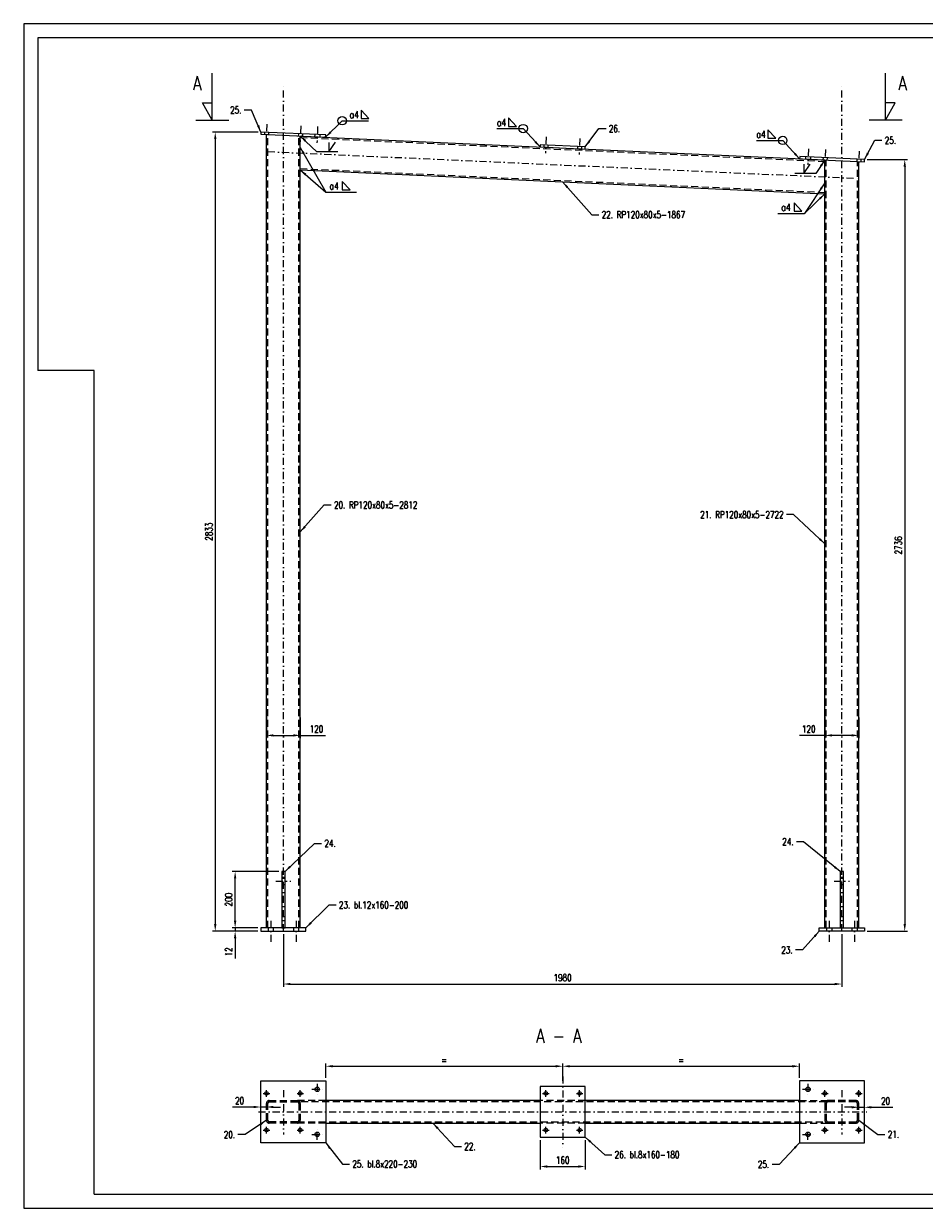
# Model space of a CAD drawing. Header units: centimetres. Extents: x 686402 to 1830517, y -1283654 to -666360.
# Tile 7 of 35: x 1748727 to 1751920, y -1055218 to -1051018. Entities that reach past the tile are written whole.
import ezdxf

# ---------------------------------------------------------------- set-up
doc = ezdxf.new("R2010")
doc.units = ezdxf.units.CM
doc.header["$LTSCALE"] = 50
doc.header["$MEASUREMENT"] = 0
doc.linetypes.add('DASHDOT', pattern=[1, 0.5, -0.25, 0, -0.25])
doc.linetypes.add('DASHED', pattern=[0.75, 0.5, -0.25])
for name, color, linetype in [('0-Ramki', 2, 'Continuous'), ('k_stal_niewid', 4, 'DASHED'), ('k_stal_osie', 1, 'DASHDOT'), ('k_stal_otwory', 1, 'DASHDOT'), ('k_stal_widok', 7, 'Continuous'), ('k_stal_wymiary', 3, 'Continuous')]:
    doc.layers.add(name, color=color, linetype=linetype)
doc.styles.add('MSE-200', font='romans.shx', dxfattribs={"width": 0.8, "height": 40})
doc.styles.add('TXT3', font='romans.shx', dxfattribs={"width": 0.75})
doc.dimstyles.new('Skala_1_10', dxfattribs={"dimscale": 10, "dimtxt": 2.5, "dimasz": 2.5, "dimexe": 1, "dimexo": 1, "dimgap": 1, "dimtad": 1, "dimdec": 0, "dimzin": 0, "dimdsep": 46, "dimtxsty": 'TXT3', "dimcen": 2.5, "dimadec": 0, "dimazin": 0, "dimtfac": 1, "dimtdec": 0, "dimtmove": 0, "dimatfit": 3, "dimfxl": 0, "dimtolj": 1, "dimtzin": 0, "dimarcsym": 0})

# ---------------------------------------------------------------- blocks, each defined once
blk = doc.blocks.new('*D994')
at = {"layer": 'Defpoints', "color": 0}
for p in [(1749647.3, -1054235.8), (1751627.3, -1054235.8), (1751627.3, -1054423.1)]:
    blk.add_point(p, dxfattribs=at)
at = {"layer": 'k_stal_wymiary', "color": 0, "lineweight": -2}
for p, q in [((1749647.3, -1054245.8), (1749647.3, -1054433.1)), ((1751627.3, -1054245.8), (1751627.3, -1054433.1)), ((1749672.3, -1054423.1), (1751602.3, -1054423.1))]:
    blk.add_line(p, q, dxfattribs=at)
at = {"layer": 'k_stal_wymiary', "color": 0}
for points in [[(1749672.3, -1054418.9), (1749672.3, -1054427.2), (1749647.3, -1054423.1)], [(1751602.3, -1054418.9), (1751602.3, -1054427.2), (1751627.3, -1054423.1)]]:
    blk.add_solid(points, dxfattribs=at)
at = {"layer": 'k_stal_wymiary', "color": 0, "insert": (1750637.3, -1054400.6), "char_height": 25, "attachment_point": 5, "style": 'TXT3'}
blk.add_mtext('\\A1;1980', dxfattribs=at)
blk = doc.blocks.new('*D995')
at = {"layer": 'Defpoints', "color": 0}
for p in [(1749567.8, -1051402.4), (1749405.8, -1054235.8), (1749567.3, -1054235.8)]:
    blk.add_point(p, dxfattribs=at)
at = {"layer": 'k_stal_wymiary', "color": 0, "lineweight": -2}
for p, q in [((1749557.8, -1051402.4), (1749395.8, -1051402.4)), ((1749405.8, -1051427.4), (1749405.8, -1054210.8)), ((1749557.3, -1054235.8), (1749395.8, -1054235.8))]:
    blk.add_line(p, q, dxfattribs=at)
at = {"layer": 'k_stal_wymiary', "color": 0}
for points in [[(1749401.7, -1051427.4), (1749410, -1051427.4), (1749405.8, -1051402.4)], [(1749401.7, -1054210.8), (1749410, -1054210.8), (1749405.8, -1054235.8)]]:
    blk.add_solid(points, dxfattribs=at)
at = {"layer": 'k_stal_wymiary', "color": 0, "insert": (1749383.3, -1052819.1), "char_height": 25, "attachment_point": 5, "rotation": 90, "style": 'TXT3'}
blk.add_mtext('\\A1;2833', dxfattribs=at)
blk = doc.blocks.new('*D996')
at = {"layer": 'Defpoints', "color": 0}
for p in [(1749476.3, -1054223.8), (1749567.3, -1054223.8), (1749567.3, -1054235.8)]:
    blk.add_point(p, dxfattribs=at)
at = {"layer": 'k_stal_wymiary', "color": 0, "lineweight": -2}
for p, q in [((1749476.3, -1054198.8), (1749476.3, -1054173.8)), ((1749557.3, -1054223.8), (1749466.3, -1054223.8)), ((1749557.3, -1054235.8), (1749466.3, -1054235.8)), ((1749476.3, -1054223.8), (1749476.3, -1054235.8)), ((1749476.3, -1054260.8), (1749476.3, -1054332.5))]:
    blk.add_line(p, q, dxfattribs=at)
at = {"layer": 'k_stal_wymiary', "color": 0}
for points in [[(1749472.2, -1054198.8), (1749480.5, -1054198.8), (1749476.3, -1054223.8)], [(1749472.2, -1054260.8), (1749480.5, -1054260.8), (1749476.3, -1054235.8)]]:
    blk.add_solid(points, dxfattribs=at)
at = {"layer": 'k_stal_wymiary', "color": 0, "insert": (1749453.8, -1054309.1), "char_height": 25, "attachment_point": 5, "rotation": 90, "style": 'TXT3'}
blk.add_mtext('\\A1;12', dxfattribs=at)
blk = doc.blocks.new('*D997')
at = {"layer": 'Defpoints', "color": 0}
for p in [(1751707.6, -1051499.7), (1751707.6, -1054235.8), (1751850.3, -1054235.8)]:
    blk.add_point(p, dxfattribs=at)
at = {"layer": 'k_stal_wymiary', "color": 0, "lineweight": -2}
for p, q in [((1751717.6, -1051499.7), (1751860.3, -1051499.7)), ((1751850.3, -1051524.7), (1751850.3, -1054210.8)), ((1751717.6, -1054235.8), (1751860.3, -1054235.8))]:
    blk.add_line(p, q, dxfattribs=at)
at = {"layer": 'k_stal_wymiary', "color": 0}
for points in [[(1751846.2, -1051524.7), (1751854.5, -1051524.7), (1751850.3, -1051499.7)], [(1751846.2, -1054210.8), (1751854.5, -1054210.8), (1751850.3, -1054235.8)]]:
    blk.add_solid(points, dxfattribs=at)
at = {"layer": 'k_stal_wymiary', "color": 0, "insert": (1751827.8, -1052867.7), "char_height": 25, "attachment_point": 5, "rotation": 90, "style": 'TXT3'}
blk.add_mtext('\\A1;2736', dxfattribs=at)
blk = doc.blocks.new('*D998')
at = {"layer": 'Defpoints', "color": 0}
for p in [(1749476.3, -1054023.8), (1749641.3, -1054023.8), (1749567.3, -1054223.8)]:
    blk.add_point(p, dxfattribs=at)
at = {"layer": 'k_stal_wymiary', "color": 0, "lineweight": -2}
for p, q in [((1749631.3, -1054023.8), (1749466.3, -1054023.8)), ((1749476.3, -1054198.8), (1749476.3, -1054048.8)), ((1749557.3, -1054223.8), (1749466.3, -1054223.8))]:
    blk.add_line(p, q, dxfattribs=at)
at = {"layer": 'k_stal_wymiary', "color": 0}
for points in [[(1749472.2, -1054048.8), (1749480.5, -1054048.8), (1749476.3, -1054023.8)], [(1749472.2, -1054198.8), (1749480.5, -1054198.8), (1749476.3, -1054223.8)]]:
    blk.add_solid(points, dxfattribs=at)
at = {"layer": 'k_stal_wymiary', "color": 0, "insert": (1749453.8, -1054123.8), "char_height": 25, "attachment_point": 5, "rotation": 90, "style": 'TXT3'}
blk.add_mtext('\\A1;200', dxfattribs=at)
blk = doc.blocks.new('*D999')
at = {"layer": 'Defpoints', "color": 0}
for p in [(1749567.3, -1054859.1), (1749567.3, -1054876.2), (1749587.3, -1054876.2)]:
    blk.add_point(p, dxfattribs=at)
at = {"layer": 'k_stal_wymiary', "color": 0, "lineweight": -2}
for p, q in [((1749542.3, -1054859.1), (1749467, -1054859.1)), ((1749567.3, -1054866.2), (1749567.3, -1054849.1)), ((1749587.3, -1054859.1), (1749567.3, -1054859.1)), ((1749587.3, -1054866.2), (1749587.3, -1054849.1)), ((1749612.3, -1054859.1), (1749637.3, -1054859.1))]:
    blk.add_line(p, q, dxfattribs=at)
at = {"layer": 'k_stal_wymiary', "color": 0}
for points in [[(1749542.3, -1054854.9), (1749542.3, -1054863.2), (1749567.3, -1054859.1)], [(1749612.3, -1054854.9), (1749612.3, -1054863.2), (1749587.3, -1054859.1)]]:
    blk.add_solid(points, dxfattribs=at)
at = {"layer": 'k_stal_wymiary', "color": 0, "insert": (1749492.2, -1054836.6), "char_height": 25, "attachment_point": 5, "style": 'TXT3'}
blk.add_mtext('\\A1;20', dxfattribs=at)
blk = doc.blocks.new('*D1000')
at = {"layer": 'Defpoints', "color": 0}
for p in [(1750637.7, -1054714.6), (1749797.3, -1054766.2), (1750637.7, -1054776.2)]:
    blk.add_point(p, dxfattribs=at)
at = {"layer": 'k_stal_wymiary', "color": 0, "lineweight": -2}
for p, q in [((1749797.3, -1054756.2), (1749797.3, -1054704.6)), ((1749822.3, -1054714.6), (1750612.7, -1054714.6)), ((1750637.7, -1054766.2), (1750637.7, -1054704.6))]:
    blk.add_line(p, q, dxfattribs=at)
at = {"layer": 'k_stal_wymiary', "color": 0}
for points in [[(1749822.3, -1054710.4), (1749822.3, -1054718.7), (1749797.3, -1054714.6)], [(1750612.7, -1054710.4), (1750612.7, -1054718.7), (1750637.7, -1054714.6)]]:
    blk.add_solid(points, dxfattribs=at)
at = {"layer": 'k_stal_wymiary', "color": 0, "insert": (1750217.5, -1054692.1), "char_height": 25, "attachment_point": 5, "style": 'TXT3'}
blk.add_mtext('\\A1;=', dxfattribs=at)
blk = doc.blocks.new('*D1001')
at = {"layer": 'Defpoints', "color": 0}
for p in [(1751477.3, -1054714.6), (1750637.7, -1054776.2), (1751477.3, -1054766.2)]:
    blk.add_point(p, dxfattribs=at)
at = {"layer": 'k_stal_wymiary', "color": 0, "lineweight": -2}
for p, q in [((1750637.7, -1054766.2), (1750637.7, -1054704.6)), ((1750662.7, -1054714.6), (1751452.3, -1054714.6)), ((1751477.3, -1054756.2), (1751477.3, -1054704.6))]:
    blk.add_line(p, q, dxfattribs=at)
at = {"layer": 'k_stal_wymiary', "color": 0}
for points in [[(1750662.7, -1054710.4), (1750662.7, -1054718.7), (1750637.7, -1054714.6)], [(1751452.3, -1054710.4), (1751452.3, -1054718.7), (1751477.3, -1054714.6)]]:
    blk.add_solid(points, dxfattribs=at)
at = {"layer": 'k_stal_wymiary', "color": 0, "insert": (1751057.5, -1054692.1), "char_height": 25, "attachment_point": 5, "style": 'TXT3'}
blk.add_mtext('\\A1;=', dxfattribs=at)
blk = doc.blocks.new('*D1002')
at = {"layer": 'Defpoints', "color": 0}
for p in [(1751707.3, -1054860.1), (1751687.3, -1054876.2), (1751707.3, -1054876.2)]:
    blk.add_point(p, dxfattribs=at)
at = {"layer": 'k_stal_wymiary', "color": 0, "lineweight": -2}
for p, q in [((1751662.3, -1054860.1), (1751637.3, -1054860.1)), ((1751687.3, -1054866.2), (1751687.3, -1054850.1)), ((1751687.3, -1054860.1), (1751707.3, -1054860.1)), ((1751707.3, -1054866.2), (1751707.3, -1054850.1)), ((1751732.3, -1054860.1), (1751807.7, -1054860.1))]:
    blk.add_line(p, q, dxfattribs=at)
at = {"layer": 'k_stal_wymiary', "color": 0}
for points in [[(1751662.3, -1054855.9), (1751662.3, -1054864.2), (1751687.3, -1054860.1)], [(1751732.3, -1054855.9), (1751732.3, -1054864.2), (1751707.3, -1054860.1)]]:
    blk.add_solid(points, dxfattribs=at)
at = {"layer": 'k_stal_wymiary', "color": 0, "insert": (1751782.5, -1054837.6), "char_height": 25, "attachment_point": 5, "style": 'TXT3'}
blk.add_mtext('\\A1;20', dxfattribs=at)
blk = doc.blocks.new('*D1003')
at = {"layer": 'Defpoints', "color": 0}
for p in [(1750557.7, -1054966.2), (1750717.7, -1054966.2), (1750717.7, -1055070.1)]:
    blk.add_point(p, dxfattribs=at)
at = {"layer": 'k_stal_wymiary', "color": 0, "lineweight": -2}
for p, q in [((1750557.7, -1054976.2), (1750557.7, -1055080.1)), ((1750717.7, -1054976.2), (1750717.7, -1055080.1)), ((1750582.7, -1055070.1), (1750692.7, -1055070.1))]:
    blk.add_line(p, q, dxfattribs=at)
at = {"layer": 'k_stal_wymiary', "color": 0}
for points in [[(1750582.7, -1055065.9), (1750582.7, -1055074.2), (1750557.7, -1055070.1)], [(1750692.7, -1055065.9), (1750692.7, -1055074.2), (1750717.7, -1055070.1)]]:
    blk.add_solid(points, dxfattribs=at)
at = {"layer": 'k_stal_wymiary', "color": 0, "insert": (1750637.7, -1055047.6), "char_height": 25, "attachment_point": 5, "style": 'TXT3'}
blk.add_mtext('\\A1;160', dxfattribs=at)
blk = doc.blocks.new('*D1006')
at = {"layer": 'Defpoints', "color": 0}
for p in [(1749587.3, -1053465.5), (1749707.3, -1053468.2), (1749707.3, -1053541.6)]:
    blk.add_point(p, dxfattribs=at)
at = {"layer": 'k_stal_wymiary', "color": 0, "lineweight": -2}
for p, q in [((1749587.3, -1053475.5), (1749587.3, -1053551.6)), ((1749707.3, -1053478.2), (1749707.3, -1053551.6)), ((1749612.3, -1053541.6), (1749682.3, -1053541.6)), ((1749707.3, -1053541.6), (1749797, -1053541.6))]:
    blk.add_line(p, q, dxfattribs=at)
at = {"layer": 'k_stal_wymiary', "color": 0}
for points in [[(1749612.3, -1053537.4), (1749612.3, -1053545.7), (1749587.3, -1053541.6)], [(1749682.3, -1053537.4), (1749682.3, -1053545.7), (1749707.3, -1053541.6)]]:
    blk.add_solid(points, dxfattribs=at)
at = {"layer": 'k_stal_wymiary', "color": 0, "insert": (1749764.7, -1053519.1), "char_height": 25, "attachment_point": 5, "style": 'TXT3'}
blk.add_mtext('\\A1;120', dxfattribs=at)
blk = doc.blocks.new('*D1007')
at = {"layer": 'Defpoints', "color": 0}
for p in [(1751567.3, -1053465.5), (1751687.3, -1053468.2), (1751687.3, -1053541.6)]:
    blk.add_point(p, dxfattribs=at)
at = {"layer": 'k_stal_wymiary', "color": 0, "lineweight": -2}
for p, q in [((1751567.3, -1053475.5), (1751567.3, -1053551.6)), ((1751687.3, -1053478.2), (1751687.3, -1053551.6)), ((1751567.3, -1053541.6), (1751477.7, -1053541.6)), ((1751662.3, -1053541.6), (1751592.3, -1053541.6))]:
    blk.add_line(p, q, dxfattribs=at)
at = {"layer": 'k_stal_wymiary', "color": 0}
for points in [[(1751592.3, -1053537.4), (1751592.3, -1053545.7), (1751567.3, -1053541.6)], [(1751662.3, -1053537.4), (1751662.3, -1053545.7), (1751687.3, -1053541.6)]]:
    blk.add_solid(points, dxfattribs=at)
at = {"layer": 'k_stal_wymiary', "color": 0, "insert": (1751510, -1053519.1), "char_height": 25, "attachment_point": 5, "style": 'TXT3'}
blk.add_mtext('\\A1;120', dxfattribs=at)

msp = doc.modelspace()

# ---------------------------------------------------------------- linework, layer by layer
at = {"layer": '0-Ramki', "color": 1}
for p, q in [((1748776.6, -1051068.2), (1748776.6, -1052248.2)), ((1748976.6, -1052248.2), (1748776.6, -1052248.2)), ((1748976.6, -1055168.2), (1748976.6, -1052248.2)), ((1748976.6, -1055168.2), (1753396.2, -1055168.2))]:
    msp.add_line(p, q, dxfattribs=at)
msp.add_lwpolyline([(1754616.6, -1051068.2), (1748776.6, -1051068.2)], dxfattribs=at)
at = {"layer": 'k_stal_niewid'}
for p, q in [((1749580.8, -1051403), (1749580.4, -1051411)), ((1749592.3, -1054223.8), (1749592.3, -1051411.5)), ((1749594.8, -1051403.6), (1749594.4, -1051411.6)), ((1749700.6, -1051408.4), (1749700.3, -1051416.4)), ((1749702.3, -1054223.8), (1749702.3, -1051416.5)), ((1749707.3, -1051421.8), (1751567.3, -1051506.3)), ((1749714.6, -1051409.1), (1749714.3, -1051417.1)), ((1749758.6, -1051411.1), (1749758.2, -1051419.1)), ((1749776.6, -1051411.9), (1749776.2, -1051419.9)), ((1750570.8, -1051448), (1750570.4, -1051456)), ((1750584.8, -1051448.6), (1750584.4, -1051456.6)), ((1750690.6, -1051453.4), (1750690.3, -1051461.4)), ((1750704.6, -1051454.1), (1750704.3, -1051462.1)), ((1751498.8, -1051490.2), (1751498.5, -1051498.2)), ((1751516.8, -1051491), (1751516.5, -1051499)), ((1751560.8, -1051493), (1751560.4, -1051501)), ((1751572.3, -1054223.8), (1751572.3, -1051501.5)), ((1751574.8, -1051493.6), (1751574.4, -1051501.6)), ((1751680.6, -1051498.4), (1751680.3, -1051506.4)), ((1751682.3, -1054223.8), (1751682.3, -1051506.5)), ((1751694.6, -1051499.1), (1751694.3, -1051507.1)), ((1749707.3, -1051531.9), (1751567.3, -1051616.4)), ((1749641.3, -1054047.8), (1749653.3, -1054047.8)), ((1749641.3, -1054069.8), (1749653.3, -1054069.8)), ((1751621.3, -1054047.8), (1751633.3, -1054047.8)), ((1751621.3, -1054069.8), (1751633.3, -1054069.8)), ((1749593.3, -1054223.8), (1749593.3, -1054235.8)), ((1749611.3, -1054223.8), (1749611.3, -1054235.8)), ((1749683.3, -1054223.8), (1749683.3, -1054235.8)), ((1749701.3, -1054223.8), (1749701.3, -1054235.8)), ((1751573.3, -1054223.8), (1751573.3, -1054235.8)), ((1751591.3, -1054223.8), (1751591.3, -1054235.8)), ((1751663.3, -1054223.8), (1751663.3, -1054235.8)), ((1751681.3, -1054223.8), (1751681.3, -1054235.8)), ((1749797.3, -1054836.2), (1749697.3, -1054836.2)), ((1751572.3, -1054841.2), (1749697.3, -1054841.2)), ((1750717.7, -1054836.2), (1750557.7, -1054836.2)), ((1751477.3, -1054836.2), (1751577.3, -1054836.2)), ((1749697.3, -1054911.2), (1751570.7, -1054911.2)), ((1749797.3, -1054916.2), (1749697.3, -1054916.2)), ((1750717.7, -1054916.2), (1750557.7, -1054916.2)), ((1751477.3, -1054916.2), (1751577.3, -1054916.2))]:
    msp.add_line(p, q, dxfattribs=at)
for points in [[(1749707.3, -1054846.2), (1749707.3, -1054906.2, -0.414214), (1749697.3, -1054916.2), (1749597.3, -1054916.2, -0.414214), (1749587.3, -1054906.2), (1749587.3, -1054846.2, -0.414214), (1749597.3, -1054836.2), (1749697.3, -1054836.2, -0.414214)], [(1749702.3, -1054846.2), (1749702.3, -1054906.2, -0.414214), (1749697.3, -1054911.2), (1749597.3, -1054911.2, -0.414214), (1749592.3, -1054906.2), (1749592.3, -1054846.2, -0.414214), (1749597.3, -1054841.2), (1749697.3, -1054841.2, -0.414214)], [(1751567.3, -1054846.2), (1751567.3, -1054906.2, 0.414214), (1751577.3, -1054916.2), (1751677.3, -1054916.2, 0.414214), (1751687.3, -1054906.2), (1751687.3, -1054846.2, 0.414214), (1751677.3, -1054836.2), (1751577.3, -1054836.2, 0.414214)], [(1751572.3, -1054846.2), (1751572.3, -1054906.2, 0.414214), (1751577.3, -1054911.2), (1751677.3, -1054911.2, 0.414214), (1751682.3, -1054906.2), (1751682.3, -1054846.2, 0.414214), (1751677.3, -1054841.2), (1751577.3, -1054841.2, 0.414214)]]:
    msp.add_lwpolyline(points, format="xyb", close=True, dxfattribs=at)
at = {"layer": 'k_stal_osie'}
for p, q in [((1749647.3, -1054235.8), (1749647.3, -1051234.6)), ((1751627.3, -1054235.8), (1751627.3, -1051234.6)), ((1749592.3, -1051471.6), (1751682.3, -1051566.6)), ((1750637.7, -1054750.6), (1750637.7, -1055001.9)), ((1749647.3, -1054799.1), (1749647.3, -1054957.1)), ((1751627.3, -1054799.1), (1751627.3, -1054957.1)), ((1749559.2, -1054876.2), (1751716.2, -1054876.2))]:
    msp.add_line(p, q, dxfattribs=at)
at = {"layer": 'k_stal_otwory'}
for p, q in [((1749589.1, -1051374.6), (1749586.5, -1051432)), ((1749708.9, -1051380.1), (1749706.3, -1051437.4)), ((1749768.9, -1051382.8), (1749766.3, -1051440.1)), ((1750579.1, -1051419.6), (1750576.5, -1051477)), ((1750698.9, -1051425.1), (1750696.3, -1051482.4)), ((1751509.1, -1051461.9), (1751506.5, -1051519.2)), ((1751569.1, -1051464.6), (1751566.5, -1051522)), ((1751688.9, -1051470.1), (1751686.3, -1051527.4)), ((1749620.7, -1054058.8), (1749674, -1054058.8)), ((1751600.7, -1054058.8), (1751654, -1054058.8)), ((1749602.3, -1054198.8), (1749602.3, -1054275.7)), ((1749692.3, -1054198.8), (1749692.3, -1054275.7)), ((1751582.3, -1054198.8), (1751582.3, -1054275.7)), ((1751672.3, -1054198.8), (1751672.3, -1054275.7)), ((1749767.3, -1054777), (1749767.3, -1054815.4)), ((1751507.3, -1054777), (1751507.3, -1054815.4)), ((1749575.8, -1054811.2), (1749598.9, -1054811.2)), ((1749587.3, -1054822.8), (1749587.3, -1054799.7)), ((1749695.8, -1054811.2), (1749718.9, -1054811.2)), ((1749707.3, -1054822.8), (1749707.3, -1054799.7)), ((1749748.1, -1054796.2), (1749786.5, -1054796.2)), ((1750566.2, -1054811.2), (1750589.2, -1054811.2)), ((1750577.7, -1054822.8), (1750577.7, -1054799.7)), ((1750686.2, -1054811.2), (1750709.2, -1054811.2)), ((1750697.7, -1054822.8), (1750697.7, -1054799.7)), ((1751488.1, -1054796.2), (1751526.5, -1054796.2)), ((1751555.8, -1054811.2), (1751578.9, -1054811.2)), ((1751567.3, -1054822.8), (1751567.3, -1054799.7)), ((1751675.8, -1054811.2), (1751698.9, -1054811.2)), ((1751687.3, -1054822.8), (1751687.3, -1054799.7)), ((1749575.8, -1054941.2), (1749598.9, -1054941.2)), ((1749587.3, -1054952.8), (1749587.3, -1054929.7)), ((1749695.8, -1054941.2), (1749718.9, -1054941.2)), ((1749707.3, -1054952.8), (1749707.3, -1054929.7)), ((1749767.3, -1054975.4), (1749767.3, -1054937)), ((1750566.2, -1054941.2), (1750589.2, -1054941.2)), ((1750577.7, -1054952.8), (1750577.7, -1054929.7)), ((1750686.2, -1054941.2), (1750709.2, -1054941.2)), ((1750697.7, -1054952.8), (1750697.7, -1054929.7)), ((1751507.3, -1054975.4), (1751507.3, -1054937)), ((1751555.8, -1054941.2), (1751578.9, -1054941.2)), ((1751567.3, -1054952.8), (1751567.3, -1054929.7)), ((1751675.8, -1054941.2), (1751698.9, -1054941.2)), ((1751687.3, -1054952.8), (1751687.3, -1054929.7)), ((1749748.1, -1054956.2), (1749786.5, -1054956.2)), ((1751488.1, -1054956.2), (1751526.5, -1054956.2))]:
    msp.add_line(p, q, dxfattribs=at)
at = {"layer": 'k_stal_widok'}
for p, q in [((1749587.3, -1054223.8), (1749587.3, -1051411.3)), ((1749707.3, -1054223.8), (1749707.3, -1051416.7)), ((1749707.3, -1051416.7), (1751567.3, -1051501.3)), ((1751567.3, -1054223.8), (1751567.3, -1051501.3)), ((1751687.3, -1054223.8), (1751687.3, -1051506.7)), ((1749707.3, -1051536.9), (1751567.3, -1051621.4)), ((1749641.3, -1054043.8), (1749653.3, -1054043.8)), ((1751621.3, -1054043.8), (1751633.3, -1054043.8)), ((1749641.3, -1054183.8), (1749653.3, -1054183.8)), ((1751621.3, -1054183.8), (1751633.3, -1054183.8)), ((1750557.7, -1054836.2), (1749797.3, -1054836.2)), ((1751477.3, -1054836.2), (1750717.7, -1054836.2)), ((1749797.3, -1054916.2), (1750557.7, -1054916.2)), ((1750718.3, -1054916.2), (1751477.3, -1054916.2))]:
    msp.add_line(p, q, dxfattribs=at)
for points in [[(1748726.6, -1055218.2), (1754666.6, -1055218.2), (1754666.6, -1051018.2), (1748726.6, -1051018.2)], [(1749567.4, -1051410.4), (1749797.2, -1051420.8), (1749797.5, -1051412.8), (1749567.8, -1051402.4)], [(1750557.4, -1051455.4), (1750717.3, -1051462.7), (1750717.6, -1051454.7), (1750557.8, -1051447.4)], [(1751477.5, -1051497.2), (1751707.3, -1051507.7), (1751707.6, -1051499.7), (1751477.9, -1051489.2)], [(1749641.3, -1054223.8), (1749653.3, -1054223.8), (1749653.3, -1054023.8), (1749641.3, -1054023.8)], [(1751621.3, -1054223.8), (1751633.3, -1054223.8), (1751633.3, -1054023.8), (1751621.3, -1054023.8)], [(1749567.3, -1054235.8), (1749727.3, -1054235.8), (1749727.3, -1054223.8), (1749567.3, -1054223.8)], [(1751707.3, -1054235.8), (1751547.3, -1054235.8), (1751547.3, -1054223.8), (1751707.3, -1054223.8)], [(1749797.3, -1054766.2), (1749797.3, -1054986.2), (1749567.3, -1054986.2), (1749567.3, -1054766.2)], [(1750557.7, -1054966.2), (1750717.7, -1054966.2), (1750717.7, -1054786.2), (1750557.7, -1054786.2)], [(1751477.3, -1054766.2), (1751477.3, -1054986.2), (1751707.3, -1054986.2), (1751707.3, -1054766.2)]]:
    msp.add_lwpolyline(points, close=True, dxfattribs=at)
for centre, radius in [((1749587.3, -1054811.2), 6.5), ((1749707.3, -1054811.2), 6.5), ((1749767.3, -1054796.2), 8), ((1750577.7, -1054811.2), 6.5), ((1750697.7, -1054811.2), 6.5), ((1751507.3, -1054796.2), 8), ((1751567.3, -1054811.2), 6.5), ((1751687.3, -1054811.2), 6.5), ((1749587.3, -1054941.2), 6.5), ((1749707.3, -1054941.2), 6.5), ((1749767.3, -1054956.2), 8), ((1750577.7, -1054941.2), 6.5), ((1750697.7, -1054941.2), 6.5), ((1751507.3, -1054956.2), 8), ((1751567.3, -1054941.2), 6.5), ((1751687.3, -1054941.2), 6.5)]:
    msp.add_circle(centre, radius, dxfattribs=at)
at = {"layer": 'k_stal_wymiary'}
for p, q in [((1749395.2, -1051360.6), (1749395.2, -1051194.1)), ((1751782.3, -1051360.6), (1751782.3, -1051194.1)), ((1749395.2, -1051360.6), (1749360.9, -1051298.7)), ((1749360.9, -1051298.7), (1749395.2, -1051298.7)), ((1751782.3, -1051360.6), (1751816.7, -1051298.7)), ((1751816.7, -1051298.7), (1751782.3, -1051298.7)), ((1751782.3, -1051360.6), (1751816.7, -1051298.7)), ((1751816.7, -1051298.7), (1751782.3, -1051298.7)), ((1749922.8, -1051324.6), (1749922.8, -1051354.6)), ((1749922.8, -1051324.6), (1749950.8, -1051354.6)), ((1749336.8, -1051360.6), (1749453.7, -1051360.6)), ((1749855.7, -1051362.1), (1749949.2, -1051362.1)), ((1749922.8, -1051354.6), (1749922.8, -1051354.6)), ((1749922.8, -1051354.6), (1749950.8, -1051354.6)), ((1750445.3, -1051352.6), (1750445.3, -1051382.6)), ((1750445.3, -1051352.6), (1750473.3, -1051382.6)), ((1750445.3, -1051382.6), (1750445.3, -1051382.6)), ((1750445.3, -1051382.6), (1750473.3, -1051382.6)), ((1751840.8, -1051360.6), (1751723.9, -1051360.6)), ((1751840.8, -1051360.6), (1751723.9, -1051360.6)), ((1750404.2, -1051390.1), (1750497.7, -1051390.1)), ((1751365.4, -1051394.4), (1751365.4, -1051424.4)), ((1751365.4, -1051394.4), (1751393.4, -1051424.4)), ((1751365.4, -1051424.4), (1751365.4, -1051424.4)), ((1751365.4, -1051424.4), (1751393.4, -1051424.4)), ((1749808.7, -1051472.3), (1749831.7, -1051438.6)), ((1749808.7, -1051439.1), (1749808.7, -1051472.3)), ((1751324.3, -1051431.9), (1751417.8, -1051431.9)), ((1749840.8, -1051472.3), (1749766.4, -1051472.3)), ((1751535.3, -1051549.8), (1751460.9, -1051549.8)), ((1751492.2, -1051549.8), (1751515.2, -1051516.1)), ((1751492.2, -1051516.6), (1751492.2, -1051549.8)), ((1749855.7, -1051577.5), (1749855.7, -1051607.5)), ((1749855.7, -1051577.5), (1749883.7, -1051607.5)), ((1749798.1, -1051615.1), (1749906.6, -1051615.1)), ((1749855.7, -1051607.5), (1749855.7, -1051607.5)), ((1749855.7, -1051607.5), (1749883.7, -1051607.5)), ((1751458, -1051653.5), (1751458, -1051683.5)), ((1751458, -1051653.5), (1751486, -1051683.5)), ((1751400.3, -1051691.1), (1751494.8, -1051691.1)), ((1751458, -1051683.5), (1751458, -1051683.5)), ((1751458, -1051683.5), (1751486, -1051683.5))]:
    msp.add_line(p, q, dxfattribs=at)
for centre in [(1749855.7, -1051362.1), (1750497.7, -1051390.1), (1751417.8, -1051431.9)]:
    msp.add_circle(centre, 15, dxfattribs=at)

# ---------------------------------------------------------------- texts
at = {"layer": 'k_stal_wymiary', "style": 'MSE-200', "width": 0.8}
for s, height, p in [('A', 50, (1749326.5, -1051254.1)), ('A', 50, (1751827.2, -1051254.1)), ('a4', 25, (1749881.5, -1051353.1)), ('a4', 25, (1750404, -1051381.1)), ('a4', 25, (1751324, -1051422.9)), ('a4', 25, (1749810.4, -1051606.1)), ('a4', 25, (1751412.6, -1051682.1)), ('A - A', 50, (1750543.4, -1054631.5))]:
    msp.add_text(s, height=height, dxfattribs=at).set_placement(p)
at = {"layer": 'k_stal_wymiary', "char_height": 25, "style": 'TXT3'}
for s, insert, width, attachment_point in [('\\A1;25.', (1749498.8, -1051337.1), 101, 9), ('\\A1;26.', (1750801.3, -1051377.6), 101, 1), ('\\A1;25.', (1751779.3, -1051419.1), 101, 1), ('\\A1;22. RP120x80x5-1867', (1750775.8, -1051683.1), 342, 1), ('\\A1;20. RP120x80x5-2812', (1749826.8, -1052712.1), 390.5, 1), ('\\A1;21. RP120x80x5-2722', (1751420.8, -1052771.1), 342.5, 9), ('\\A1;24.', (1751456.3, -1053931.1), 101, 9), ('\\A1;24.', (1749792.8, -1053912.1), 101, 1), ('\\A1;23. bl.12x160-200', (1749844.3, -1054130.1), 283.5, 1), ('\\A1;23.', (1751452.8, -1054314.6), 101, 9), ('\\A1;20.', (1749476.3, -1054969.6), 101, 9), ('\\A1;21.', (1751790.3, -1054943.6), 101, 1), ('\\A1;22.', (1750288.8, -1054986.6), 101, 1), ('\\A1;26. bl.8x160-180', (1750821.8, -1055015.6), 252, 1), ('\\A1;25. bl.8x220-230', (1749891.8, -1055049.1), 262, 1), ('\\A1;25.', (1751369.8, -1055075.1), 101, 9)]:
    msp.add_mtext(s, dxfattribs=dict(at, insert=insert, width=width, attachment_point=attachment_point))

# ---------------------------------------------------------------- dimensions: what is measured, and where the dimension line sits
at = {"layer": 'k_stal_wymiary'}
for base, p1, p2, picture, middle in [((1749405.8, -1054235.8), (1749567.8, -1051402.4), (1749567.3, -1054235.8), '*D995', (1749383.3, -1052819.1)), ((1751850.3, -1054235.8), (1751707.6, -1051499.7), (1751707.6, -1054235.8), '*D997', (1751827.8, -1052867.7)), ((1749476.3, -1054023.8), (1749567.3, -1054223.8), (1749641.3, -1054023.8), '*D998', (1749453.8, -1054123.8))]:
    dim = msp.add_linear_dim(base=base, p1=p1, p2=p2, angle=90, dimstyle='Skala_1_10', dxfattribs=at)
    dim.commit()
    dim.dimension.update_dxf_attribs({"geometry": picture, "text_midpoint": middle})
for base, p1, p2, picture, middle in [((1749707.3, -1053541.6), (1749587.3, -1053465.5), (1749707.3, -1053468.2), '*D1006', (1749764.7, -1053541.6)), ((1751687.3, -1053541.6), (1751567.3, -1053465.5), (1751687.3, -1053468.2), '*D1007', (1751510, -1053541.6))]:
    dim = msp.add_linear_dim(base=base, p1=p1, p2=p2, dimstyle='Skala_1_10', dxfattribs=at)
    dim.commit()
    dim.dimension.update_dxf_attribs({"geometry": picture, "text_midpoint": middle, "dimtype": 160})
dim = msp.add_linear_dim(base=(1749476.3, -1054223.8), p1=(1749567.3, -1054235.8), p2=(1749567.3, -1054223.8), angle=90, dimstyle='Skala_1_10', dxfattribs=at)
dim.commit()
dim.dimension.update_dxf_attribs({"geometry": '*D996', "text_midpoint": (1749476.3, -1054309.1), "dimtype": 160})
for base, p1, p2, picture, middle in [((1751627.3, -1054423.1), (1749647.3, -1054235.8), (1751627.3, -1054235.8), '*D994', (1750637.3, -1054400.6)), ((1749567.3, -1054859.1), (1749587.3, -1054876.2), (1749567.3, -1054876.2), '*D999', (1749492.2, -1054836.6)), ((1751707.3, -1054860.1), (1751687.3, -1054876.2), (1751707.3, -1054876.2), '*D1002', (1751782.5, -1054837.6)), ((1750717.7, -1055070.1), (1750557.7, -1054966.2), (1750717.7, -1054966.2), '*D1003', (1750637.7, -1055047.6))]:
    dim = msp.add_linear_dim(base=base, p1=p1, p2=p2, dimstyle='Skala_1_10', dxfattribs=at)
    dim.commit()
    dim.dimension.update_dxf_attribs({"geometry": picture, "text_midpoint": middle})
for base, p1, p2, picture, middle in [((1750637.7, -1054714.6), (1749797.3, -1054766.2), (1750637.7, -1054776.2), '*D1000', (1750217.5, -1054692.1)), ((1751477.3, -1054714.6), (1750637.7, -1054776.2), (1751477.3, -1054766.2), '*D1001', (1751057.5, -1054692.1))]:
    dim = msp.add_linear_dim(base=base, p1=p1, p2=p2, text='=', dimstyle='Skala_1_10', dxfattribs=at)
    dim.commit()
    dim.dimension.update_dxf_attribs({"geometry": picture, "text_midpoint": middle})

# ---------------------------------------------------------------- leaders
at = {"layer": 'k_stal_wymiary', "annotation_type": 0, "has_hookline": 1}
for points, hookline_direction, text_width in [([(1749567.8, -1051402.4), (1749533.8, -1051324.6), (1749508.8, -1051324.6)], 1, 37.5), ([(1750717.6, -1051454.7), (1750766.3, -1051390.1), (1750791.3, -1051390.1)], 0, 37.5), ([(1751707.6, -1051499.7), (1751744.3, -1051431.6), (1751769.3, -1051431.6)], 0, 37.5), ([(1750637.3, -1051579.1), (1750740.8, -1051695.6), (1750765.8, -1051695.6)], 0, 318.7), ([(1749707.3, -1052820.2), (1749791.8, -1052724.6), (1749816.8, -1052724.6)], 0, 318.7), ([(1751567.3, -1052862.5), (1751455.8, -1052758.6), (1751430.8, -1052758.6)], 1, 318.8), ([(1749653.3, -1054023.8), (1749757.8, -1053924.6), (1749782.8, -1053924.6)], 0, 37.5), ([(1751621.3, -1054023.8), (1751491.3, -1053918.6), (1751466.3, -1053918.6)], 1, 37.5), ([(1749727.3, -1054223.8), (1749809.3, -1054142.6), (1749834.3, -1054142.6)], 0, 263.4), ([(1751547.3, -1054235.8), (1751487.8, -1054302.1), (1751462.8, -1054302.1)], 1, 37.5), ([(1749587.3, -1054906.2), (1749511.3, -1054957.1), (1749486.3, -1054957.1)], 1, 37.5), ([(1751687.3, -1054906.2), (1751755.3, -1054956.1), (1751780.3, -1054956.1)], 0, 33.9), ([(1750177.5, -1054916.2), (1750253.8, -1054999.1), (1750278.8, -1054999.1)], 0, 37.5), ([(1749797.3, -1054986.2), (1749856.8, -1055061.6), (1749881.8, -1055061.6)], 0, 252.7), ([(1750717.7, -1054966.2), (1750786.8, -1055028.1), (1750811.8, -1055028.1)], 0, 245.5), ([(1751477.3, -1054986.2), (1751404.8, -1055062.6), (1751379.8, -1055062.6)], 1, 37.5)]:
    msp.add_leader(points, dimstyle='Skala_1_10', override={"dimgap": 1, "dimtad": 0}, dxfattribs=dict(at, hookline_direction=hookline_direction, text_width=text_width))
at = {"layer": 'k_stal_wymiary'}
for points in [[(1749797.2, -1051420.8), (1749855.7, -1051362.1)], [(1749707.3, -1051416.7), (1749766.4, -1051472.3)], [(1750557.4, -1051455.4), (1750497.7, -1051390.1)], [(1749707.3, -1051457.1), (1749798.1, -1051615.1)], [(1751477.5, -1051497.2), (1751417.8, -1051431.9)], [(1751567.3, -1051501.3), (1751535.3, -1051549.8)], [(1749707.3, -1051536.9), (1749798.1, -1051615.1)], [(1751567.3, -1051582.6), (1751494.8, -1051691.1)], [(1751567.3, -1051621.4), (1751494.8, -1051691.1)]]:
    msp.add_leader(points, dimstyle='Skala_1_10', override={"dimgap": 1, "dimtad": 0}, dxfattribs=at)

doc.saveas('drawing.dxf')
